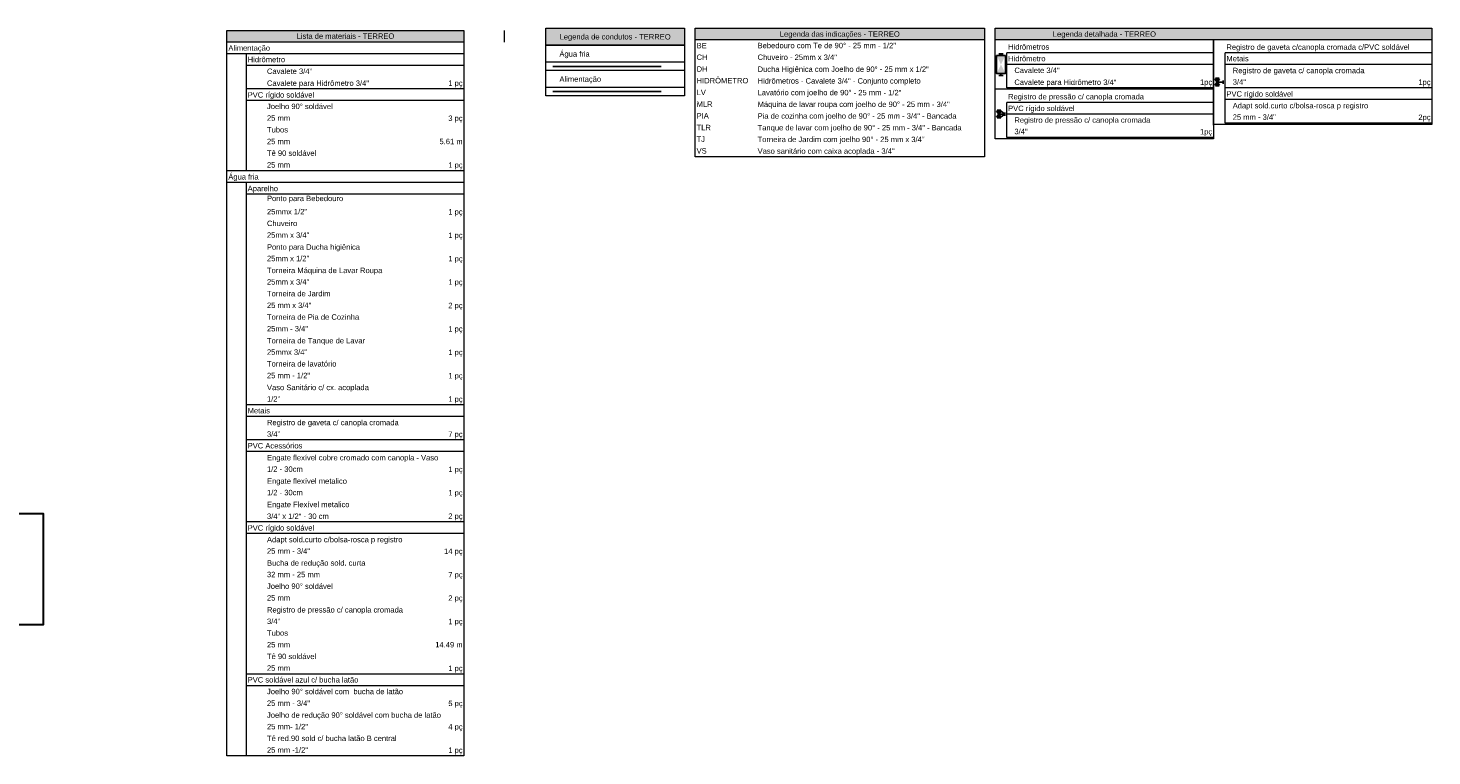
# Model space of a CAD drawing. Header units: millimetres. Extents: x -16331 to -10174, y -4135 to -3584.
# Tile 211 of 256: x -10336 to -10290, y -4003 to -3978. Entities that reach past the tile are written whole.
import ezdxf

# ---------------------------------------------------------------- set-up
doc = ezdxf.new("R2010")
doc.units = ezdxf.units.MM
for name, color, linetype in [('AF-Condutos', 4, 'Continuous'), ('AL-Condutos', 3, 'Continuous'), ('Simbolos', 7, 'Continuous'), ('Simbolos_int', 8, 'Continuous')]:
    doc.layers.add(name, color=color, linetype=linetype)
for name, color, linetype, lineweight in [('DI-Detalhes', 1, 'Continuous', 30), ('DI-Hachuras Tabelas', 251, 'Continuous', 0), ('DI-Tabelas', 7, 'Continuous', 5)]:
    doc.layers.add(name, color=color, linetype=linetype, lineweight=lineweight)
doc.styles.add('Arial', font='arial.ttf', dxfattribs={"height": 100})

msp = doc.modelspace()

# ---------------------------------------------------------------- hatches: boundary and pattern name
at = {"layer": 'DI-Hachuras Tabelas', "linetype": 'Continuous'}
for points in [[(-10318.9361, -3978.3313), (-10314.3371, -3978.3313), (-10314.3371, -3978.9001), (-10318.9361, -3978.9001)], [(-10313.9771, -3978.3313), (-10304.3773, -3978.3313), (-10304.3773, -3978.7201), (-10313.9771, -3978.7201)], [(-10304.0173, -3978.3313), (-10289.5194, -3978.3313), (-10289.5194, -3978.7201), (-10304.0173, -3978.7201)], [(-10329.5222, -3978.4077), (-10321.6544, -3978.4077), (-10321.6544, -3978.7965), (-10329.5222, -3978.7965)]]:
    msp.add_hatch(color=253, dxfattribs=at).paths.add_polyline_path(points)
at = {"layer": 'Simbolos', "linetype": 'Continuous'}
for points in [[(-10303.9723, -3979.2434), (-10303.6808, -3979.2434), (-10303.9723, -3979.8419), (-10303.6808, -3979.8419)], [(-10296.7233, -3980.0314), (-10296.5721, -3980.0314), (-10296.6476, -3980.1259)], [(-10296.6476, -3980.1259), (-10296.7233, -3980.2204), (-10296.5721, -3980.2204)], [(-10303.9723, -3981.0934), (-10303.8211, -3981.0934), (-10303.8965, -3981.1879)], [(-10303.8965, -3981.1879), (-10303.9723, -3981.2824), (-10303.8211, -3981.2824)]]:
    msp.add_hatch(color=5, dxfattribs=at).paths.add_polyline_path(points)

# ---------------------------------------------------------------- linework, layer by layer
at = {"layer": 'AF-Condutos'}
msp.add_line((-10318.7089, -3979.6039), (-10315.1089, -3979.6039), dxfattribs=at)
at = {"layer": 'AL-Condutos'}
msp.add_line((-10318.7089, -3980.4427), (-10315.1089, -3980.4427), dxfattribs=at)
at = {"layer": 'DI-Detalhes'}
msp.add_lwpolyline([(-10339.4223, -3994.4602), (-10335.6244, -3994.4602), (-10335.6244, -3998.1532), (-10339.4223, -3998.1532), (-10339.4223, -3994.4602)], dxfattribs=at)
at = {"layer": 'DI-Hachuras Tabelas'}
for points in [[(-10318.9361, -3978.3313), (-10314.3371, -3978.3313), (-10314.3371, -3978.9001), (-10318.9361, -3978.9001), (-10318.9361, -3978.3313)], [(-10313.9771, -3978.3313), (-10304.3773, -3978.3313), (-10304.3773, -3978.7201), (-10313.9771, -3978.7201), (-10313.9771, -3978.3313)], [(-10304.0173, -3978.3313), (-10289.5194, -3978.3313), (-10289.5194, -3978.7201), (-10304.0173, -3978.7201), (-10304.0173, -3978.3313)], [(-10329.5222, -3978.4077), (-10321.6544, -3978.4077)], [(-10321.6544, -3978.7965), (-10329.5222, -3978.7965), (-10329.5222, -3978.4077)], [(-10320.3242, -3978.4077), (-10320.3242, -3978.7965)]]:
    msp.add_lwpolyline(points, dxfattribs=at)
at = {"layer": 'DI-Tabelas'}
for p, q in [((-10318.9361, -3978.9001), (-10318.9361, -3978.3313)), ((-10318.9361, -3978.3313), (-10314.3371, -3978.3313)), ((-10314.3371, -3978.3313), (-10314.3371, -3978.9001)), ((-10313.9771, -3978.7201), (-10313.9771, -3978.3313)), ((-10313.9771, -3978.3313), (-10304.3773, -3978.3313)), ((-10304.3773, -3978.3313), (-10304.3773, -3978.7201)), ((-10304.0173, -3978.7201), (-10304.0173, -3978.3313)), ((-10304.0173, -3978.3313), (-10289.5194, -3978.3313)), ((-10289.5194, -3978.3313), (-10289.5194, -3978.7201)), ((-10329.5222, -3978.7965), (-10329.5222, -3978.4077)), ((-10329.5222, -3978.4077), (-10321.6544, -3978.4077)), ((-10321.6544, -3978.7965), (-10329.5222, -3978.7965)), ((-10329.5222, -3979.1853), (-10329.5222, -3978.7965)), ((-10321.6544, -3978.4077), (-10321.6544, -3978.7965)), ((-10321.6544, -3978.7965), (-10321.6544, -3979.1853)), ((-10304.3773, -3978.7201), (-10313.9771, -3978.7201)), ((-10313.9771, -3979.1089), (-10313.9771, -3978.7201)), ((-10304.3773, -3978.7201), (-10304.3773, -3979.1089)), ((-10296.7683, -3978.7201), (-10304.0173, -3978.7201)), ((-10304.0173, -3980.3653), (-10304.0173, -3978.7201)), ((-10296.7683, -3978.7201), (-10296.7683, -3980.3653)), ((-10296.4319, -3978.7201), (-10296.7683, -3978.7201)), ((-10296.7683, -3981.5548), (-10296.7683, -3978.7432)), ((-10289.5194, -3978.7201), (-10296.4319, -3978.7201)), ((-10289.5194, -3978.7201), (-10289.5194, -3981.5317)), ((-10321.6544, -3979.1853), (-10329.5222, -3979.1853)), ((-10329.5222, -3979.5741), (-10329.5222, -3979.1853)), ((-10328.881, -3979.1853), (-10328.881, -3979.5741)), ((-10321.6544, -3979.1853), (-10321.6544, -3979.5741)), ((-10314.3371, -3978.9001), (-10318.9361, -3978.9001)), ((-10318.9361, -3979.4689), (-10318.9361, -3978.9001)), ((-10318.9361, -3978.9001), (-10314.3371, -3978.9001)), ((-10314.3371, -3978.9001), (-10314.3371, -3979.4689)), ((-10313.9771, -3979.4977), (-10313.9771, -3979.1089)), ((-10304.3773, -3979.1089), (-10304.3773, -3979.4977)), ((-10296.7683, -3979.1539), (-10303.6358, -3979.1539)), ((-10303.6358, -3979.5427), (-10303.6358, -3979.1539)), ((-10296.7683, -3979.1539), (-10296.7683, -3979.5427)), ((-10289.5194, -3979.1539), (-10296.3869, -3979.1539)), ((-10296.3869, -3979.5427), (-10296.3869, -3979.1539)), ((-10289.5194, -3979.1539), (-10289.5194, -3979.5427)), ((-10329.5222, -3979.9629), (-10329.5222, -3979.5741)), ((-10321.6544, -3979.5741), (-10328.881, -3979.5741)), ((-10328.881, -3979.5741), (-10328.881, -3979.9629)), ((-10321.6544, -3979.5741), (-10321.6544, -3979.9629)), ((-10314.3371, -3979.4689), (-10318.9361, -3979.4689)), ((-10318.9361, -3979.7389), (-10318.9361, -3979.4689)), ((-10314.8816, -3979.7389), (-10318.9361, -3979.7389)), ((-10318.9361, -3980.3077), (-10318.9361, -3979.7389)), ((-10314.3371, -3979.7389), (-10314.8816, -3979.7389)), ((-10314.3371, -3979.4689), (-10314.3371, -3979.7389)), ((-10314.3371, -3979.7389), (-10314.3371, -3980.3077)), ((-10313.9771, -3979.8865), (-10313.9771, -3979.4977)), ((-10304.3773, -3979.4977), (-10304.3773, -3979.8865)), ((-10296.7683, -3979.5427), (-10303.6358, -3979.5427)), ((-10303.6358, -3979.9315), (-10303.6358, -3979.5427)), ((-10296.7683, -3979.5427), (-10296.7683, -3979.9315)), ((-10289.5194, -3979.5427), (-10296.3869, -3979.5427)), ((-10296.3869, -3979.9315), (-10296.3869, -3979.5427)), ((-10289.5194, -3979.5427), (-10289.5194, -3979.9315)), ((-10329.5222, -3980.3517), (-10329.5222, -3979.9629)), ((-10328.881, -3979.9629), (-10328.881, -3980.3517)), ((-10321.6544, -3979.9629), (-10321.6544, -3980.3517)), ((-10313.9771, -3980.2753), (-10313.9771, -3979.8865)), ((-10304.3773, -3979.8865), (-10304.3773, -3980.2753)), ((-10303.6358, -3980.3203), (-10303.6358, -3979.9315)), ((-10296.7683, -3979.9315), (-10296.7683, -3980.3203)), ((-10296.3869, -3980.3203), (-10296.3869, -3979.9315)), ((-10289.5194, -3979.9315), (-10289.5194, -3980.3203)), ((-10329.5222, -3980.7405), (-10329.5222, -3980.3517)), ((-10328.2399, -3980.3517), (-10328.881, -3980.3517)), ((-10328.881, -3980.3517), (-10328.881, -3980.7405)), ((-10321.9183, -3980.3517), (-10328.2399, -3980.3517)), ((-10321.6544, -3980.3517), (-10323.2485, -3980.3517)), ((-10321.6544, -3980.3517), (-10321.6544, -3980.7405)), ((-10314.3371, -3980.3077), (-10318.9361, -3980.3077)), ((-10318.9361, -3980.5777), (-10318.9361, -3980.3077)), ((-10314.8816, -3980.5777), (-10318.9361, -3980.5777)), ((-10314.3371, -3980.5777), (-10314.8816, -3980.5777)), ((-10314.3371, -3980.3077), (-10314.3371, -3980.5777)), ((-10313.9771, -3980.6641), (-10313.9771, -3980.2753)), ((-10313.9771, -3981.0529), (-10313.9771, -3980.6641)), ((-10304.3773, -3980.2753), (-10304.3773, -3980.6641)), ((-10304.3773, -3980.6641), (-10304.3773, -3981.0529)), ((-10303.6808, -3980.3653), (-10304.0173, -3980.3653)), ((-10303.6808, -3980.3653), (-10304.0173, -3980.3653)), ((-10304.0173, -3982.0105), (-10304.0173, -3980.3653)), ((-10296.7683, -3980.3653), (-10303.6808, -3980.3653)), ((-10296.7683, -3980.3653), (-10303.6808, -3980.3653)), ((-10297.3493, -3980.3203), (-10303.6358, -3980.3203)), ((-10296.7683, -3980.3203), (-10297.3493, -3980.3203)), ((-10296.7683, -3980.3653), (-10296.7683, -3982.0105)), ((-10292.2523, -3980.3203), (-10296.3869, -3980.3203)), ((-10296.3869, -3980.7091), (-10296.3869, -3980.3203)), ((-10289.5194, -3980.3203), (-10292.2523, -3980.3203)), ((-10289.5194, -3980.3203), (-10289.5194, -3980.7091)), ((-10329.5222, -3981.1293), (-10329.5222, -3980.7405)), ((-10329.5222, -3981.5181), (-10329.5222, -3981.1293)), ((-10321.6544, -3980.7405), (-10328.881, -3980.7405)), ((-10328.881, -3980.7405), (-10328.881, -3981.1293)), ((-10328.881, -3981.1293), (-10328.881, -3981.5181)), ((-10321.6544, -3980.7405), (-10321.6544, -3981.1293)), ((-10321.6544, -3981.1293), (-10321.6544, -3981.5181)), ((-10313.9771, -3981.4417), (-10313.9771, -3981.0529)), ((-10304.3773, -3981.0529), (-10304.3773, -3981.4417)), ((-10296.7683, -3980.7991), (-10303.6358, -3980.7991)), ((-10303.6358, -3981.1879), (-10303.6358, -3980.7991)), ((-10296.7683, -3980.7991), (-10296.7683, -3981.1879)), ((-10289.5194, -3980.7091), (-10296.3869, -3980.7091)), ((-10296.3869, -3981.0979), (-10296.3869, -3980.7091)), ((-10296.3869, -3981.4867), (-10296.3869, -3981.0979)), ((-10289.5194, -3980.7091), (-10289.5194, -3981.0979)), ((-10289.5194, -3981.0979), (-10289.5194, -3981.4867)), ((-10329.5222, -3981.9069), (-10329.5222, -3981.5181)), ((-10328.881, -3981.5181), (-10328.881, -3981.9069)), ((-10321.6544, -3981.5181), (-10321.6544, -3981.9069)), ((-10313.9771, -3981.8305), (-10313.9771, -3981.4417)), ((-10304.3773, -3981.4417), (-10304.3773, -3981.8305)), ((-10296.7683, -3981.1879), (-10303.6358, -3981.1879)), ((-10303.6358, -3981.5767), (-10303.6358, -3981.1879)), ((-10303.6358, -3981.9655), (-10303.6358, -3981.5767)), ((-10296.7683, -3981.1879), (-10296.7683, -3981.5767)), ((-10296.4319, -3981.5317), (-10296.7683, -3981.5317)), ((-10296.7683, -3981.5767), (-10296.7683, -3981.9655)), ((-10289.5194, -3981.5317), (-10296.4319, -3981.5317)), ((-10292.2523, -3981.4867), (-10296.3869, -3981.4867)), ((-10289.5194, -3981.4867), (-10292.2523, -3981.4867)), ((-10329.5222, -3982.2957), (-10329.5222, -3981.9069)), ((-10328.881, -3981.9069), (-10328.881, -3982.2957)), ((-10321.6544, -3981.9069), (-10321.6544, -3982.2957)), ((-10313.9771, -3982.2193), (-10313.9771, -3981.8305)), ((-10304.3773, -3981.8305), (-10304.3773, -3982.2193)), ((-10303.6808, -3982.0105), (-10304.0173, -3982.0105)), ((-10296.7683, -3982.0105), (-10303.6808, -3982.0105)), ((-10299.3005, -3981.9655), (-10303.6358, -3981.9655)), ((-10296.7683, -3981.9655), (-10299.3005, -3981.9655)), ((-10329.5222, -3982.6845), (-10329.5222, -3982.2957)), ((-10328.881, -3982.2957), (-10328.881, -3982.6845)), ((-10321.6544, -3982.2957), (-10321.6544, -3982.6845)), ((-10313.9771, -3982.6081), (-10313.9771, -3982.2193)), ((-10304.3773, -3982.2193), (-10304.3773, -3982.6081)), ((-10329.5222, -3983.0733), (-10329.5222, -3982.6845)), ((-10328.881, -3982.6845), (-10328.881, -3983.0733)), ((-10321.6544, -3982.6845), (-10321.6544, -3983.0733)), ((-10311.9516, -3982.6081), (-10313.9771, -3982.6081)), ((-10304.3773, -3982.6081), (-10311.9516, -3982.6081)), ((-10328.881, -3983.0733), (-10329.5222, -3983.0733)), ((-10329.5222, -3983.4621), (-10329.5222, -3983.0733)), ((-10321.6544, -3983.4621), (-10329.5222, -3983.4621)), ((-10329.5222, -3983.8509), (-10329.5222, -3983.4621)), ((-10328.2399, -3983.0733), (-10328.881, -3983.0733)), ((-10328.881, -3983.4621), (-10328.881, -3983.8509)), ((-10321.9183, -3983.0733), (-10328.2399, -3983.0733)), ((-10321.6544, -3983.0733), (-10323.2485, -3983.0733)), ((-10321.6544, -3983.0733), (-10321.6544, -3983.4621)), ((-10321.6544, -3983.4621), (-10321.6544, -3983.8509)), ((-10329.5222, -3984.2397), (-10329.5222, -3983.8509)), ((-10321.6544, -3983.8509), (-10328.881, -3983.8509)), ((-10328.881, -3983.8509), (-10328.881, -3984.2397)), ((-10321.6544, -3983.8509), (-10321.6544, -3984.2397)), ((-10329.5222, -3984.6285), (-10329.5222, -3984.2397)), ((-10328.881, -3984.2397), (-10328.881, -3984.6285)), ((-10321.6544, -3984.2397), (-10321.6544, -3984.6285)), ((-10329.5222, -3985.0173), (-10329.5222, -3984.6285)), ((-10328.881, -3984.6285), (-10328.881, -3985.0173)), ((-10321.6544, -3984.6285), (-10321.6544, -3985.0173)), ((-10329.5222, -3985.4061), (-10329.5222, -3985.0173)), ((-10328.881, -3985.0173), (-10328.881, -3985.4061)), ((-10321.6544, -3985.0173), (-10321.6544, -3985.4061)), ((-10329.5222, -3985.7949), (-10329.5222, -3985.4061)), ((-10329.5222, -3986.1837), (-10329.5222, -3985.7949)), ((-10328.881, -3985.4061), (-10328.881, -3985.7949)), ((-10328.881, -3985.7949), (-10328.881, -3986.1837)), ((-10321.6544, -3985.4061), (-10321.6544, -3985.7949)), ((-10321.6544, -3985.7949), (-10321.6544, -3986.1837)), ((-10329.5222, -3986.5725), (-10329.5222, -3986.1837)), ((-10328.881, -3986.1837), (-10328.881, -3986.5725)), ((-10321.6544, -3986.1837), (-10321.6544, -3986.5725)), ((-10329.5222, -3986.9613), (-10329.5222, -3986.5725)), ((-10328.881, -3986.5725), (-10328.881, -3986.9613)), ((-10321.6544, -3986.5725), (-10321.6544, -3986.9613)), ((-10329.5222, -3987.3501), (-10329.5222, -3986.9613)), ((-10328.881, -3986.9613), (-10328.881, -3987.3501)), ((-10321.6544, -3986.9613), (-10321.6544, -3987.3501)), ((-10329.5222, -3987.7389), (-10329.5222, -3987.3501)), ((-10328.881, -3987.3501), (-10328.881, -3987.7389)), ((-10321.6544, -3987.3501), (-10321.6544, -3987.7389)), ((-10329.5222, -3988.1277), (-10329.5222, -3987.7389)), ((-10329.5222, -3988.5165), (-10329.5222, -3988.1277)), ((-10328.881, -3987.7389), (-10328.881, -3988.1277)), ((-10328.881, -3988.1277), (-10328.881, -3988.5165)), ((-10321.6544, -3987.7389), (-10321.6544, -3988.1277)), ((-10321.6544, -3988.1277), (-10321.6544, -3988.5165)), ((-10329.5222, -3988.9053), (-10329.5222, -3988.5165)), ((-10328.881, -3988.5165), (-10328.881, -3988.9053)), ((-10321.6544, -3988.5165), (-10321.6544, -3988.9053)), ((-10329.5222, -3989.2941), (-10329.5222, -3988.9053)), ((-10328.881, -3988.9053), (-10328.881, -3989.2941)), ((-10321.6544, -3988.9053), (-10321.6544, -3989.2941)), ((-10329.5222, -3989.6829), (-10329.5222, -3989.2941)), ((-10328.881, -3989.2941), (-10328.881, -3989.6829)), ((-10321.6544, -3989.2941), (-10321.6544, -3989.6829)), ((-10329.5222, -3990.0717), (-10329.5222, -3989.6829)), ((-10328.881, -3989.6829), (-10328.881, -3990.0717)), ((-10321.6544, -3989.6829), (-10321.6544, -3990.0717)), ((-10329.5222, -3990.4605), (-10329.5222, -3990.0717)), ((-10329.5222, -3990.8493), (-10329.5222, -3990.4605)), ((-10328.881, -3990.0717), (-10328.881, -3990.4605)), ((-10328.881, -3990.4605), (-10328.881, -3990.8493)), ((-10321.6544, -3990.0717), (-10321.6544, -3990.4605)), ((-10321.6544, -3990.4605), (-10321.6544, -3990.8493)), ((-10329.5222, -3991.2381), (-10329.5222, -3990.8493)), ((-10328.2399, -3990.8493), (-10328.881, -3990.8493)), ((-10328.881, -3990.8493), (-10328.881, -3991.2381)), ((-10321.9183, -3990.8493), (-10328.2399, -3990.8493)), ((-10321.6544, -3990.8493), (-10323.2485, -3990.8493)), ((-10321.6544, -3990.8493), (-10321.6544, -3991.2381)), ((-10329.5222, -3991.6269), (-10329.5222, -3991.2381)), ((-10321.6544, -3991.2381), (-10328.881, -3991.2381)), ((-10328.881, -3991.2381), (-10328.881, -3991.6269)), ((-10321.6544, -3991.2381), (-10321.6544, -3991.6269)), ((-10329.5222, -3992.0157), (-10329.5222, -3991.6269)), ((-10328.881, -3991.6269), (-10328.881, -3992.0157)), ((-10321.6544, -3991.6269), (-10321.6544, -3992.0157)), ((-10329.5222, -3992.4045), (-10329.5222, -3992.0157)), ((-10328.2399, -3992.0157), (-10328.881, -3992.0157)), ((-10328.881, -3992.0157), (-10328.881, -3992.4045)), ((-10321.9183, -3992.0157), (-10328.2399, -3992.0157)), ((-10321.6544, -3992.0157), (-10323.2485, -3992.0157)), ((-10321.6544, -3992.0157), (-10321.6544, -3992.4045)), ((-10329.5222, -3992.7933), (-10329.5222, -3992.4045)), ((-10329.5222, -3993.1821), (-10329.5222, -3992.7933)), ((-10321.6544, -3992.4045), (-10328.881, -3992.4045)), ((-10328.881, -3992.4045), (-10328.881, -3992.7933)), ((-10328.881, -3992.7933), (-10328.881, -3993.1821)), ((-10321.6544, -3992.4045), (-10321.6544, -3992.7933)), ((-10321.6544, -3992.7933), (-10321.6544, -3993.1821)), ((-10329.5222, -3993.5709), (-10329.5222, -3993.1821)), ((-10328.881, -3993.1821), (-10328.881, -3993.5709)), ((-10321.6544, -3993.1821), (-10321.6544, -3993.5709)), ((-10329.5222, -3993.9597), (-10329.5222, -3993.5709)), ((-10328.881, -3993.5709), (-10328.881, -3993.9597)), ((-10321.6544, -3993.5709), (-10321.6544, -3993.9597)), ((-10329.5222, -3994.3485), (-10329.5222, -3993.9597)), ((-10328.881, -3993.9597), (-10328.881, -3994.3485)), ((-10321.6544, -3993.9597), (-10321.6544, -3994.3485)), ((-10329.5222, -3994.7373), (-10329.5222, -3994.3485)), ((-10328.881, -3994.3485), (-10328.881, -3994.7373)), ((-10321.6544, -3994.3485), (-10321.6544, -3994.7373)), ((-10329.5222, -3995.1261), (-10329.5222, -3994.7373)), ((-10328.2399, -3994.7373), (-10328.881, -3994.7373)), ((-10328.881, -3994.7373), (-10328.881, -3995.1261)), ((-10321.9183, -3994.7373), (-10328.2399, -3994.7373)), ((-10321.6544, -3994.7373), (-10323.2485, -3994.7373)), ((-10321.6544, -3994.7373), (-10321.6544, -3995.1261)), ((-10329.5222, -3995.5149), (-10329.5222, -3995.1261)), ((-10329.5222, -3995.9037), (-10329.5222, -3995.5149)), ((-10321.6544, -3995.1261), (-10328.881, -3995.1261)), ((-10328.881, -3995.1261), (-10328.881, -3995.5149)), ((-10328.881, -3995.5149), (-10328.881, -3995.9037)), ((-10321.6544, -3995.1261), (-10321.6544, -3995.5149)), ((-10321.6544, -3995.5149), (-10321.6544, -3995.9037)), ((-10329.5222, -3996.2925), (-10329.5222, -3995.9037)), ((-10328.881, -3995.9037), (-10328.881, -3996.2925)), ((-10321.6544, -3995.9037), (-10321.6544, -3996.2925)), ((-10329.5222, -3996.6813), (-10329.5222, -3996.2925)), ((-10328.881, -3996.2925), (-10328.881, -3996.6813)), ((-10321.6544, -3996.2925), (-10321.6544, -3996.6813)), ((-10329.5222, -3997.0701), (-10329.5222, -3996.6813)), ((-10328.881, -3996.6813), (-10328.881, -3997.0701)), ((-10321.6544, -3996.6813), (-10321.6544, -3997.0701)), ((-10329.5222, -3997.4589), (-10329.5222, -3997.0701)), ((-10328.881, -3997.0701), (-10328.881, -3997.4589)), ((-10321.6544, -3997.0701), (-10321.6544, -3997.4589)), ((-10329.5222, -3997.8477), (-10329.5222, -3997.4589)), ((-10329.5222, -3998.2365), (-10329.5222, -3997.8477)), ((-10328.881, -3997.4589), (-10328.881, -3997.8477)), ((-10328.881, -3997.8477), (-10328.881, -3998.2365)), ((-10321.6544, -3997.4589), (-10321.6544, -3997.8477)), ((-10321.6544, -3997.8477), (-10321.6544, -3998.2365)), ((-10329.5222, -3998.6253), (-10329.5222, -3998.2365)), ((-10328.881, -3998.2365), (-10328.881, -3998.6253)), ((-10321.6544, -3998.2365), (-10321.6544, -3998.6253)), ((-10329.5222, -3999.0141), (-10329.5222, -3998.6253)), ((-10328.881, -3998.6253), (-10328.881, -3999.0141)), ((-10321.6544, -3998.6253), (-10321.6544, -3999.0141)), ((-10329.5222, -3999.4029), (-10329.5222, -3999.0141)), ((-10328.881, -3999.0141), (-10328.881, -3999.4029)), ((-10321.6544, -3999.0141), (-10321.6544, -3999.4029)), ((-10329.5222, -3999.7917), (-10329.5222, -3999.4029)), ((-10328.881, -3999.4029), (-10328.881, -3999.7917)), ((-10321.6544, -3999.4029), (-10321.6544, -3999.7917)), ((-10329.5222, -4000.1805), (-10329.5222, -3999.7917)), ((-10329.5222, -4000.5693), (-10329.5222, -4000.1805)), ((-10328.2399, -3999.7917), (-10328.881, -3999.7917)), ((-10328.881, -3999.7917), (-10328.881, -4000.1805)), ((-10321.6544, -4000.1805), (-10328.881, -4000.1805)), ((-10328.881, -4000.1805), (-10328.881, -4000.5693)), ((-10321.9183, -3999.7917), (-10328.2399, -3999.7917)), ((-10321.6544, -3999.7917), (-10323.2485, -3999.7917)), ((-10321.6544, -3999.7917), (-10321.6544, -4000.1805)), ((-10321.6544, -4000.1805), (-10321.6544, -4000.5693)), ((-10329.5222, -4000.9581), (-10329.5222, -4000.5693)), ((-10328.881, -4000.5693), (-10328.881, -4000.9581)), ((-10321.6544, -4000.5693), (-10321.6544, -4000.9581)), ((-10329.5222, -4001.3469), (-10329.5222, -4000.9581)), ((-10328.881, -4000.9581), (-10328.881, -4001.3469)), ((-10321.6544, -4000.9581), (-10321.6544, -4001.3469)), ((-10329.5222, -4001.7357), (-10329.5222, -4001.3469)), ((-10328.881, -4001.3469), (-10328.881, -4001.7357)), ((-10321.6544, -4001.3469), (-10321.6544, -4001.7357)), ((-10329.5222, -4002.1245), (-10329.5222, -4001.7357)), ((-10328.881, -4001.7357), (-10328.881, -4002.1245)), ((-10321.6544, -4001.7357), (-10321.6544, -4002.1245)), ((-10329.5222, -4002.5133), (-10329.5222, -4002.1245)), ((-10328.881, -4002.5133), (-10329.5222, -4002.5133)), ((-10328.881, -4002.1245), (-10328.881, -4002.5133)), ((-10328.2399, -4002.5133), (-10328.881, -4002.5133)), ((-10321.9183, -4002.5133), (-10328.2399, -4002.5133)), ((-10321.6544, -4002.5133), (-10323.2485, -4002.5133)), ((-10321.6544, -4002.1245), (-10321.6544, -4002.5133))]:
    msp.add_line(p, q, dxfattribs=at)
at = {"layer": 'Simbolos'}
for p, q in [((-10303.8265, -3979.1827), (-10303.8946, -3979.1827)), ((-10303.8265, -3979.2434), (-10303.8265, -3979.1827)), ((-10303.8265, -3979.1827), (-10303.7585, -3979.1827)), ((-10303.8265, -3979.9027), (-10303.8946, -3979.9027)), ((-10303.8265, -3979.8419), (-10303.8265, -3979.9027)), ((-10303.8265, -3979.9027), (-10303.7585, -3979.9027)), ((-10296.7233, -3980.0314), (-10296.5721, -3980.0314)), ((-10296.7233, -3980.0314), (-10296.6476, -3980.1259)), ((-10296.7233, -3980.2204), (-10296.6476, -3980.1259)), ((-10296.5721, -3980.0314), (-10296.6479, -3980.1259)), ((-10296.6476, -3980.1259), (-10296.45, -3980.1259)), ((-10296.5721, -3980.2204), (-10296.6476, -3980.1259)), ((-10296.45, -3980.1826), (-10296.45, -3980.0692)), ((-10296.7233, -3980.2204), (-10296.5721, -3980.2204)), ((-10303.9723, -3981.0934), (-10303.8965, -3981.1879)), ((-10303.9723, -3981.0934), (-10303.8211, -3981.0934)), ((-10303.8211, -3981.0934), (-10303.8968, -3981.1879)), ((-10303.6989, -3981.1879), (-10303.8211, -3981.0934)), ((-10303.6989, -3981.2446), (-10303.6989, -3981.1312)), ((-10303.9723, -3981.2824), (-10303.8965, -3981.1879)), ((-10303.9723, -3981.2824), (-10303.8211, -3981.2824)), ((-10303.8965, -3981.1879), (-10303.6989, -3981.1879)), ((-10303.8211, -3981.2824), (-10303.8965, -3981.1879)), ((-10303.6989, -3981.1879), (-10303.8211, -3981.2824))]:
    msp.add_line(p, q, dxfattribs=at)
msp.add_lwpolyline([(-10303.9723, -3979.2434), (-10303.9723, -3979.8419), (-10303.6808, -3979.8419), (-10303.6808, -3979.2434), (-10303.9723, -3979.2434), (-10303.9723, -3979.2434)], dxfattribs=at)
at = {"layer": 'Simbolos_int'}
for p, q in [((-10296.7085, -3979.9986), (-10296.5876, -3979.9986)), ((-10296.7085, -3980.2531), (-10296.5876, -3980.2531)), ((-10303.9574, -3981.0606), (-10303.8365, -3981.0606)), ((-10303.9574, -3981.3151), (-10303.8365, -3981.3151))]:
    msp.add_line(p, q, dxfattribs=at)

# ---------------------------------------------------------------- texts
at = {"layer": 'DI-Tabelas', "char_height": 0.18, "line_spacing_factor": 0.6, "style": 'Arial'}
for s, insert, width, attachment_point in [('Lista de materiais - TERREO', (-10325.5883, -3978.6921), 6.483567, 8), ('Legenda de condutos - TERREO', (-10316.6366, -3978.7651), 7.379726, 8), ('BE', (-10313.9321, -3979.0045), 0.671159, 7), ('Bebedouro com Te de 90%%d - 25 mm - 1/2"', (-10311.9066, -3979.0045), 9.165732, 7), ('Legenda das indicações - TERREO', (-10309.1772, -3978.6751), 7.966646, 8), ('Hidrômetros', (-10303.5908, -3979.0495), 2.738415, 7), ('Legenda detalhada - TERREO', (-10300.3928, -3978.6751), 6.848506, 8), ('Alimentação', (-10329.4772, -3979.1403), 2.767226, 7), ('Hidrômetro', (-10328.836, -3979.4697), 2.486799, 7), ('Água fria', (-10318.4861, -3979.3339), 2.012378, 7), ('CH', (-10313.9321, -3979.3933), 0.726585, 7), ('Chuveiro - 25mm x 3/4"', (-10311.9066, -3979.3933), 5.264726, 7), ('Hidrômetro', (-10303.5908, -3979.4383), 2.486799, 7), ('Registro de gaveta c/canopla cromada c/PVC soldável', (-10296.3419, -3979.1089), 12.159055, 7), ('Metais', (-10296.3419, -3979.4383), 1.481159, 7), ('Cavalete 3/4"', (-10328.1949, -3979.8585), 3.001829, 7), ('DH', (-10313.9321, -3979.7821), 0.726585, 7), ('Ducha Higiênica com Joelho de 90%%d - 25 mm x 1/2"', (-10311.9066, -3979.8415), 11.346311, 7), ('   Cavalete 3/4"', (-10303.5908, -3979.8271), 3.420823, 7), ('   Registro de gaveta c/ canopla cromada', (-10296.3419, -3979.8865), 9.167652, 7), ('Cavalete para Hidrômetro 3/4"', (-10328.1949, -3980.3067), 6.774146, 7), ('1 pç', (-10321.6994, -3980.3067), 0.950488, 9), ('Alimentação', (-10318.4861, -3980.1727), 2.767226, 7), ('HIDRÔMETRO', (-10313.9321, -3980.1709), 3.437287, 7), ('Hidrômetros - Cavalete 3/4" - Conjunto completo', (-10311.9066, -3980.2303), 10.826341, 7), ('   Cavalete para Hidrômetro 3/4"', (-10303.5908, -3980.2753), 7.19314, 7), ('1pç', (-10296.8133, -3980.2753), 0.810823, 9), ('   3/4"', (-10296.3419, -3980.2159), 1.296494, 7), ('1pç', (-10289.5644, -3980.2753), 0.810823, 9), ('PVC rígido soldável', (-10328.836, -3980.6955), 4.416311, 7), ('LV', (-10313.9321, -3980.5597), 0.615183, 7), ('Lavatório com joelho de 90%%d - 25 mm - 1/2"', (-10311.9066, -3980.6191), 9.52875, 7), ('Registro de pressão c/ canopla cromada', (-10303.5908, -3980.7541), 9.027988, 7), ('PVC rígido soldável', (-10296.3419, -3980.6641), 4.416311, 7), ('Joelho 90%%d soldável', (-10328.1949, -3981.0249), 4.348811, 7), ('MLR', (-10313.9321, -3980.9485), 1.06189, 7), ('PIA', (-10313.9321, -3981.3373), 0.810823, 7), ('Máquina de lavar roupa com joelho de 90%%d - 25 mm - 3/4"', (-10311.9066, -3981.0079), 12.742957, 7), ('PVC rígido soldável', (-10303.5908, -3981.1429), 4.416311, 7), ('   Adapt sold.curto c/bolsa-rosca p registro', (-10296.3419, -3981.0529), 9.418445, 7), ('   25 mm - 3/4"', (-10296.3419, -3981.3823), 3.280061, 7), ('Tubos', (-10328.1949, -3981.8025), 1.397744, 7), ('25 mm', (-10328.1949, -3981.4137), 1.53686, 7), ('3 pç', (-10321.6994, -3981.4731), 0.950488, 9), ('TLR', (-10313.9321, -3981.7261), 0.950213, 7), ('Tanque de lavar com joelho de 90%%d - 25 mm - 3/4" - Bancada', (-10311.9066, -3981.7855), 13.526067, 7), ('Pia de cozinha com joelho de 90%%d - 25 mm - 3/4" - Bancada', (-10311.9066, -3981.3967), 13.191037, 7), ('   3/4"', (-10303.5908, -3981.8611), 1.296494, 7), ('   Registro de pressão c/ canopla cromada', (-10303.5908, -3981.5317), 9.446982, 7), ('2pç', (-10289.5644, -3981.4417), 0.810823, 9), ('25 mm', (-10328.1949, -3982.1913), 1.53686, 7), ('5.61 m', (-10321.6994, -3982.1913), 1.537134, 9), ('TJ', (-10313.9321, -3982.1149), 0.558933, 7), ('Torneira de Jardim com joelho 90° - 25 mm x 3/4"', (-10311.9066, -3982.1743), 11.082896, 7), ('1pç', (-10296.8133, -3981.9205), 0.810823, 9), ('Tê 90 soldável', (-10328.1949, -3982.5801), 3.270457, 7), ('VS', (-10313.9321, -3982.5037), 0.671159, 7), ('Vaso sanitário com caixa acoplada - 3/4"', (-10311.9066, -3982.5631), 9.094939, 7), ('25 mm', (-10328.1949, -3982.9689), 1.53686, 7), ('1 pç', (-10321.6994, -3983.0283), 0.950488, 9), ('Água fria', (-10329.4772, -3983.4171), 2.012378, 7), ('Aparelho', (-10328.836, -3983.8059), 2.012652, 7), ('Ponto para Bebedouro', (-10328.1949, -3984.1353), 3.48365, 7), ('25mmx 1/2"', (-10328.1949, -3984.5241), 2.665976, 7), ('1 pç', (-10321.6994, -3984.5835), 0.950488, 9), ('Chuveiro', (-10328.1949, -3984.9129), 2.012378, 7), ('25mm x 3/4"', (-10328.1949, -3985.3017), 2.80564, 7), ('1 pç', (-10321.6994, -3985.3611), 0.950488, 9), ('Ponto para Ducha higiênica', (-10328.1949, -3985.7499), 3.578049, 7), ('Torneira Máquina de Lavar Roupa', (-10328.1949, -3986.5275), 5.646402, 7), ('25mm x 1/2"', (-10328.1949, -3986.0793), 2.80564, 7), ('1 pç', (-10321.6994, -3986.1387), 0.950488, 9), ('25mm x 3/4"', (-10328.1949, -3986.8569), 2.80564, 7), ('1 pç', (-10321.6994, -3986.9163), 0.950488, 9), ('Torneira de Jardim', (-10328.1949, -3987.2457), 4.219573, 7), ('25 mm x 3/4"', (-10328.1949, -3987.6345), 2.945305, 7), ('2 pç', (-10321.6994, -3987.6939), 0.950488, 9), ('Torneira de Pia de Cozinha', (-10328.1949, -3988.0233), 6.121098, 7), ('25mm - 3/4"', (-10328.1949, -3988.4121), 2.721402, 7), ('1 pç', (-10321.6994, -3988.4715), 0.950488, 9), ('Torneira de Tanque de Lavar', (-10328.1949, -3988.8603), 6.512378, 7), ('25mmx 3/4"', (-10328.1949, -3989.1897), 2.665976, 7), ('1 pç', (-10321.6994, -3989.2491), 0.950488, 9), ('Torneira de lavatório', (-10328.1949, -3989.5785), 4.611128, 7), ('25 mm - 1/2"', (-10328.1949, -3989.9673), 2.861067, 7), ('1 pç', (-10321.6994, -3990.0267), 0.950488, 9), ('Vaso Sanitário c/ cx. acoplada', (-10328.1949, -3990.4155), 6.764543, 7), ('Metais', (-10328.836, -3991.1337), 1.481159, 7), ('1/2"', (-10328.1949, -3990.7449), 0.8775, 7), ('1 pç', (-10321.6994, -3990.8043), 0.950488, 9), ('Registro de gaveta c/ canopla cromada', (-10328.1949, -3991.5819), 8.748659, 7), ('3/4"', (-10328.1949, -3991.9113), 0.8775, 7), ('7 pç', (-10321.6994, -3991.9707), 0.950488, 9), ('PVC Acessórios', (-10328.836, -3992.3001), 3.634024, 7), ('Engate flexível cobre cromado com canopla - Vaso', (-10328.1949, -3992.7483), 9.782835, 7), ('1/2 - 30cm', (-10328.1949, -3993.0777), 2.375396, 7), ('Engate flexível metalico', (-10328.1949, -3993.5259), 5.143171, 7), ('1 pç', (-10321.6994, -3993.1371), 0.950488, 9), ('1/2 - 30cm', (-10328.1949, -3993.8553), 2.375396, 7), ('1 pç', (-10321.6994, -3993.9147), 0.950488, 9), ('\\pt1.98;Engate Flexível metalico', (-10328.1949, -3994.3035), 7.79872, 7), ('3/4" x 1/2" - 30 cm', (-10328.1949, -3994.6419), 11.246982, 7), ('2 pç', (-10321.6994, -3994.6923), 0.950488, 9), ('PVC rígido soldável', (-10328.836, -3995.0811), 4.416311, 7), ('Adapt sold.curto c/bolsa-rosca p registro', (-10328.1949, -3995.4699), 8.999451, 7), ('25 mm - 3/4"', (-10328.1949, -3995.7993), 2.861067, 7), ('Bucha de redução sold. curta', (-10328.1949, -3996.2475), 6.540915, 7), ('14 pç', (-10321.6994, -3995.8587), 1.230091, 9), ('32 mm - 25 mm', (-10328.1949, -3996.5769), 3.520427, 7), ('7 pç', (-10321.6994, -3996.6363), 0.950488, 9), ('Joelho 90%%d soldável', (-10328.1949, -3996.9657), 4.348811, 7), ('25 mm', (-10328.1949, -3997.3545), 1.53686, 7), ('2 pç', (-10321.6994, -3997.4139), 0.950488, 9), ('3/4"', (-10328.1949, -3998.1321), 0.8775, 7), ('Registro de pressão c/ canopla cromada', (-10328.1949, -3997.8027), 9.027988, 7), ('Tubos', (-10328.1949, -3998.5209), 1.397744, 7), ('1 pç', (-10321.6994, -3998.1915), 0.950488, 9), ('25 mm', (-10328.1949, -3998.9097), 1.53686, 7), ('14.49 m', (-10321.6994, -3998.9097), 1.816738, 9), ('Tê 90 soldável', (-10328.1949, -3999.2985), 3.270457, 7), ('25 mm', (-10328.1949, -3999.6873), 1.53686, 7), ('1 pç', (-10321.6994, -3999.7467), 0.950488, 9), ('PVC soldável azul c/ bucha latão', (-10328.836, -4000.0761), 7.351738, 7), ('Joelho 90%%d soldável com  bucha de latão', (-10328.1949, -4000.4649), 9.016738, 7), ('25 mm - 3/4"', (-10328.1949, -4000.8537), 2.861067, 7), ('5 pç', (-10321.6994, -4000.9131), 0.950488, 9), ('Joelho de redução 90%%d soldável com bucha de latão', (-10328.1949, -4001.3019), 11.532622, 7), ('25 mm- 1/2"', (-10328.1949, -4001.6313), 2.721402, 7), ('4 pç', (-10321.6994, -4001.6907), 0.950488, 9), ('Tê red.90 sold c/ bucha latão B central', (-10328.1949, -4002.0201), 8.60872, 7), ('25 mm -1/2"', (-10328.1949, -4002.4089), 2.721402, 7), ('1 pç', (-10321.6994, -4002.4683), 0.950488, 9)]:
    msp.add_mtext(s, dxfattribs=dict(at, insert=insert, width=width, attachment_point=attachment_point))

doc.saveas('drawing.dxf')
